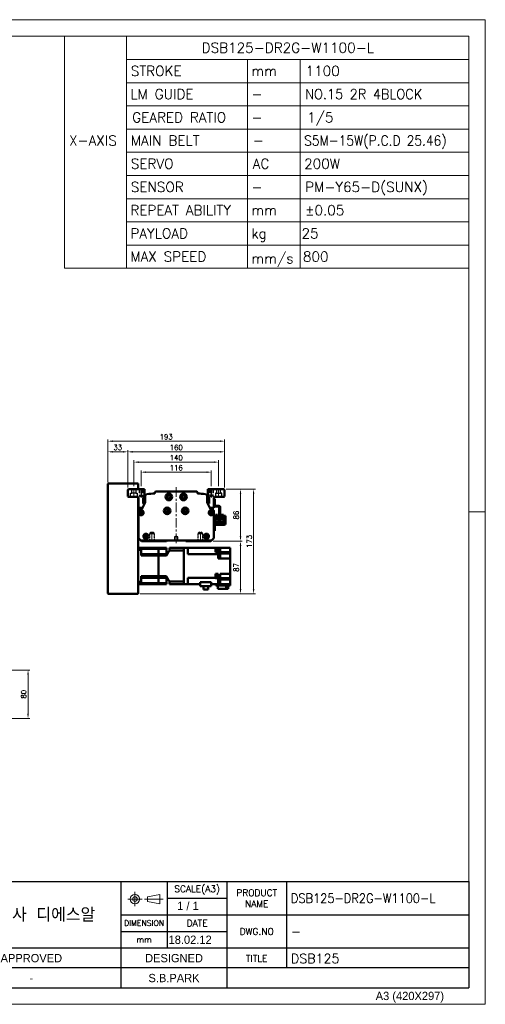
# Model space of a CAD drawing. Header units: millimetres. Extents: x 46891 to 50846, y 6223 to 10155.
# Tile 4 of 4: x 50077 to 50846, y 8529 to 10155. Entities that reach past the tile are written whole.
import ezdxf
from ezdxf.enums import TextEntityAlignment as Align

# ---------------------------------------------------------------- set-up
doc = ezdxf.new("R2010")
doc.units = ezdxf.units.MM
doc.header["$LTSCALE"] = 0.5
for name, pattern in [('CENTER', [50.8, 31.75, -6.35, 6.35, -6.35]), ('HIDDEN', [9.525, 6.35, -3.175]), ('HIDDENX2', [19.05, 12.7, -6.35])]:
    doc.linetypes.add(name, pattern=pattern)
doc.layers.get('0').update_dxf_attribs({"lineweight": 20})
for name, color, linetype, lineweight in [('1', 1, 'CENTER', 13), ('4', 4, 'Continuous', 13), ('외형선(ISO)', 7, 'Continuous', 50)]:
    doc.layers.add(name, color=color, linetype=linetype, lineweight=lineweight)
for name, color, linetype in [('2', 2, 'HIDDENX2'), ('3', 3, 'Continuous'), ('C', 1, 'CENTER')]:
    doc.layers.add(name, color=color, linetype=linetype)
doc.styles.add('ACISOGDT', font='amgdt.shx')
doc.styles.add('DSR TEXT', font='romans.shx', dxfattribs={"bigfont": 'whgtxt.shx'})
doc.styles.get("Standard").update_dxf_attribs({"font": 'romans.shx', "bigfont": 'whgtxt.shx'})
doc.dimstyles.new('DSR', dxfattribs={"dimscale": 2, "dimtxt": 3, "dimasz": 3, "dimexe": 0.5, "dimexo": 0.5, "dimgap": 0.5, "dimtad": 1, "dimdsep": 46, "dimtxsty": 'Standard', "dimcen": 2.5, "dimclrd": 4, "dimclre": 4, "dimclrt": 2, "dimadec": 0, "dimazin": 2, "dimtfac": 1, "dimtmove": 0, "dimatfit": 3, "dimfxl": 0, "dimlwd": -1, "dimlwe": -1, "dimarcsym": 0})

# ---------------------------------------------------------------- blocks, each defined once
blk = doc.blocks.new('A$C13F00394')
for p, q in [((109.11, 28.14), (105.34, 27.43)), ((105.34, 27.43), (105.34, 26.01)), ((109.11, 25.3), (109.11, 28.14)), ((-202.34, 25.67), (-191.42, 25.67)), ((-202.34, 25.3), (-191.42, 25.3)), ((105.34, 26.01), (109.11, 25.3))]:
    blk.add_line(p, q)
for radius in [1.42, 0.71]:
    blk.add_circle((101.56, 26.76), radius)
at = {"layer": '1'}
for p, q in [((103.69, 26.76), (99.44, 26.76)), ((101.56, 28.89), (101.56, 24.63)), ((104.41, 26.76), (110.04, 26.76))]:
    blk.add_line(p, q, dxfattribs=at)
at = {"layer": '3'}
for p, q in [((0, 32), (-207.68, 32)), ((0, 32), (202.32, 32)), ((0, 32), (0, 0)), ((43.43, 32), (43.43, 0)), ((97.32, 32), (97.32, 12)), ((111.32, 32), (111.32, 12)), ((129.32, 32), (129.32, 0)), ((147.32, 32), (147.32, 6)), ((202.32, 32), (202.32, 0)), ((0, 28), (25, 24)), ((43.43, 28), (0, 28)), ((25, 28), (25, 0)), ((34.7, 28), (34.7, 0)), ((111.32, 27), (129.32, 27)), ((43.43, 24), (0, 24)), ((97.32, 22), (202.32, 22)), ((43.43, 20), (0, 20)), ((43.43, 16), (0, 16)), ((97.32, 17), (129.32, 17)), ((0, 12), (129.32, 12)), ((97.32, 12), (97.32, 0)), ((129.32, 12), (202.32, 12)), ((43.43, 8), (0, 8)), ((97.32, 6), (43.43, 6)), ((129.32, 6), (97.32, 6)), ((202.32, 6), (129.32, 6)), ((43.43, 4), (0, 4)), ((0, 0), (202.32, 0))]:
    blk.add_line(p, q, dxfattribs=at)
at = {"color": 0, "style": 'DSR TEXT'}
for s, height, p in [('조립 치수 허용차', 2, (11.97, 29.02)), ('등급', 1.5, (20.77, 25.52)), ('정밀급', 1.5, (27.18, 25.37)), ('보통급', 1.3, (36.41, 25.38)), ('치수 구분', 1.5, (0.69, 24.78)), (' 0.5 초과 6 이하', 1.6, (0.56, 21.19)), (' 6 초과 30 이하', 1.6, (0.49, 17.19)), (' 30 초과 120 이하', 1.6, (0.49, 13.19)), (' 120 초과 315 이하', 1.6, (0.49, 9.19)), (' 315 초과 1000 이하', 1.6, (0.49, 5.19)), (' 1000 초과 2000 이하', 1.6, (0.49, 1.19))]:
    blk.add_text(s, height=height, dxfattribs=at).set_placement(p)
at = {"color": 7, "style": 'ACISOGDT'}
for s, p in [('APPROVED', (70.28, 8.93)), ('DESIGNED', (113.35, 8.93))]:
    blk.add_text(s, height=2.5, dxfattribs=at).set_placement(p, align=Align.MIDDLE_CENTER)
at = {"color": 7, "attachment_point": 5, "style": 'DSR TEXT'}
for s, insert, char_height in [('SCALE(A3)', (120.32, 29.5), 2), ('PRODUCT\\PNAME', (138.32, 27), 2), ('주식회사 디에스알', (70.37, 22), 4.2), ('DIMENSION', (104.32, 19.5), 1.7), ('DATE', (120.32, 19.5), 2), ('DWG.NO', (138.32, 17), 2), ('mm', (104.32, 14.5), 1.8), ('TITLE', (138.32, 8.83), 2)]:
    blk.add_mtext(s, dxfattribs=dict(at, insert=insert, char_height=char_height))
at = {"color": 0, "char_height": 1.6, "attachment_point": 5, "style": 'DSR TEXT'}
for s, insert in [('%%P0.05', (29.85, 22)), ('%%P0.1', (39.07, 22)), ('%%P0.1', (29.85, 18)), ('%%P0.2', (39.07, 18)), ('%%P0.15', (29.85, 14)), ('%%P0.3', (39.07, 14)), ('%%P0.2', (29.85, 10)), ('%%P0.5', (39.07, 10)), ('%%P0.3', (29.85, 6)), ('%%P0.8', (39.07, 6)), ('%%P0.5', (29.85, 2)), ('%%P1.2', (39.07, 2))]:
    blk.add_mtext(s, dxfattribs=dict(at, insert=insert))
at = {"layer": '4', "color": 0, "style": 'DSR TEXT'}
blk.add_text('NOTE', height=3, dxfattribs=at).set_placement((-202.39, 26.38))
blk = doc.blocks.new('A$C1C1952E1')
for p, q in [((293, 292), (293, 222)), ((311.67, 292), (311.67, 222)), ((311.67, 285), (415, 285)), ((348.18, 285), (348.18, 222)), ((364.13, 285), (364.13, 222)), ((311.67, 278), (415, 278)), ((311.67, 271), (415, 271)), ((311.67, 264), (415, 264)), ((311.67, 257), (415, 257)), ((311.67, 250), (415, 250)), ((311.67, 243), (415, 243)), ((311.67, 236), (415, 236)), ((311.67, 229), (415, 229)), ((293, 222), (415, 222))]:
    blk.add_line(p, q)
at = {"color": 1}
blk.add_lwpolyline([(0, 0), (420, 0), (420, 297), (0, 297)], close=True, dxfattribs=at)
at = {"color": 3}
blk.add_lwpolyline([(5, 5), (415, 5), (415, 292), (5, 292)], close=True, dxfattribs=at)
at = {"color": 7, "style": 'ACISOGDT'}
blk.add_text('A3 (420X297)', height=2.5, dxfattribs=at).set_placement((386.91, 1.28))
blk = doc.blocks.new('t8')
at = {"color": 2, "linetype": 'HIDDEN'}
for p, q in [((-4, 0), (-4, -12)), ((-3.4, -0.6), (-4, 0)), ((3.4, -0.6), (4, 0)), ((4, 0), (4, -12)), ((-4, -12), (4, -12)), ((-4, -12), (-3.4, -13)), ((-3.4, -0.6), (3.4, -0.6)), ((-3.4, -0.6), (-3.4, -14)), ((-3.4, -14), (3.4, -14)), ((-3.4, -14), (0, -16)), ((3.4, -14), (0, -16)), ((3.4, -0.6), (3.4, -14)), ((4, -12), (3.4, -13))]:
    blk.add_line(p, q, dxfattribs=at)
at = {"color": 1, "linetype": 'CENTER'}
blk.add_line((0, 1.4), (0, -17.1), dxfattribs=at)
blk = doc.blocks.new('*D108')
at = {"color": 1, "linetype": 'ByBlock'}
for p, q in [((50277.5, 9384.7), (50277.5, 9410.9)), ((50385.7, 9407.9), (50285.3, 9407.9)), ((50393.5, 9384.7), (50393.5, 9410.9))]:
    blk.add_line(p, q, dxfattribs=at)
at = {"color": 1}
for points in [[(50285.3, 9409.2), (50285.3, 9406.6), (50277.5, 9407.9)], [(50385.7, 9409.2), (50385.7, 9406.6), (50393.5, 9407.9)]]:
    blk.add_solid(points, dxfattribs=at)
at = {"layer": 'Defpoints', "color": 0}
for p in [(50277.5, 9407.9), (50277.5, 9381.1), (50393.5, 9381.1)]:
    blk.add_point(p, dxfattribs=at)
at = {"color": 3, "insert": (50335.5, 9415.1), "char_height": 8.4, "attachment_point": 5, "style": 'DSR TEXT'}
blk.add_mtext('116', dxfattribs=at)
blk = doc.blocks.new('*D109')
at = {"color": 1, "linetype": 'ByBlock'}
for p, q in [((50265.5, 9384.6), (50265.5, 9427.5)), ((50397.7, 9424.5), (50273.3, 9424.5)), ((50405.5, 9384.6), (50405.5, 9427.5))]:
    blk.add_line(p, q, dxfattribs=at)
at = {"color": 1}
for points in [[(50273.3, 9425.8), (50273.3, 9423.2), (50265.5, 9424.5)], [(50397.7, 9425.8), (50397.7, 9423.2), (50405.5, 9424.5)]]:
    blk.add_solid(points, dxfattribs=at)
at = {"layer": 'Defpoints', "color": 0}
for p in [(50265.5, 9424.5), (50265.5, 9381), (50405.5, 9381)]:
    blk.add_point(p, dxfattribs=at)
at = {"color": 3, "insert": (50335.5, 9431.7), "char_height": 8.4, "attachment_point": 5, "style": 'DSR TEXT'}
blk.add_mtext('140', dxfattribs=at)
blk = doc.blocks.new('*D110')
at = {"color": 1, "linetype": 'ByBlock'}
for p, q in [((50255.5, 9382.6), (50255.5, 9444.5)), ((50263.3, 9441.5), (50407.7, 9441.5)), ((50415.5, 9382.6), (50415.5, 9444.5))]:
    blk.add_line(p, q, dxfattribs=at)
at = {"color": 1}
for points in [[(50263.3, 9442.8), (50263.3, 9440.2), (50255.5, 9441.5)], [(50407.7, 9442.8), (50407.7, 9440.2), (50415.5, 9441.5)]]:
    blk.add_solid(points, dxfattribs=at)
at = {"layer": 'Defpoints', "color": 0}
for p in [(50415.5, 9441.5), (50255.5, 9379), (50415.5, 9379)]:
    blk.add_point(p, dxfattribs=at)
at = {"color": 3, "insert": (50335.5, 9448.7), "char_height": 8.4, "attachment_point": 5, "style": 'DSR TEXT'}
blk.add_mtext('160', dxfattribs=at)
blk = doc.blocks.new('*D111')
at = {"color": 1, "linetype": 'ByBlock'}
for p, q in [((50222.5, 9391.6), (50222.5, 9444.5)), ((50247.7, 9441.5), (50230.3, 9441.5)), ((50255.5, 9382.6), (50255.5, 9444.5))]:
    blk.add_line(p, q, dxfattribs=at)
at = {"color": 1}
for points in [[(50230.3, 9442.8), (50230.3, 9440.2), (50222.5, 9441.5)], [(50247.7, 9442.8), (50247.7, 9440.2), (50255.5, 9441.5)]]:
    blk.add_solid(points, dxfattribs=at)
at = {"layer": 'Defpoints', "color": 0}
for p in [(50222.5, 9441.5), (50222.5, 9388), (50255.5, 9379)]:
    blk.add_point(p, dxfattribs=at)
at = {"color": 3, "insert": (50239, 9448.7), "char_height": 8.4, "attachment_point": 5, "style": 'DSR TEXT'}
blk.add_mtext('33', dxfattribs=at)
blk = doc.blocks.new('*D112')
at = {"color": 1, "linetype": 'ByBlock'}
for p, q in [((50222.5, 9391.6), (50222.5, 9462.1)), ((50230.3, 9459.1), (50407.7, 9459.1)), ((50415.5, 9382.6), (50415.5, 9462.1))]:
    blk.add_line(p, q, dxfattribs=at)
at = {"color": 1}
for points in [[(50230.3, 9460.4), (50230.3, 9457.8), (50222.5, 9459.1)], [(50407.7, 9460.4), (50407.7, 9457.8), (50415.5, 9459.1)]]:
    blk.add_solid(points, dxfattribs=at)
at = {"layer": 'Defpoints', "color": 0}
for p in [(50415.5, 9459.1), (50222.5, 9388), (50415.5, 9379)]:
    blk.add_point(p, dxfattribs=at)
at = {"color": 3, "insert": (50319, 9466.3), "char_height": 8.4, "attachment_point": 5, "style": 'DSR TEXT'}
blk.add_mtext('193', dxfattribs=at)
blk = doc.blocks.new('*D113')
at = {"color": 1, "linetype": 'ByBlock'}
for p, q in [((50418.1, 9380), (50444.8, 9380)), ((50441.8, 9372.2), (50441.8, 9301.8)), ((50396.6, 9294), (50444.8, 9294))]:
    blk.add_line(p, q, dxfattribs=at)
at = {"color": 1}
for points in [[(50440.5, 9372.2), (50443.1, 9372.2), (50441.8, 9380)], [(50440.5, 9301.8), (50443.1, 9301.8), (50441.8, 9294)]]:
    blk.add_solid(points, dxfattribs=at)
at = {"layer": 'Defpoints', "color": 0}
for p in [(50414.5, 9380), (50393, 9294), (50441.8, 9294)]:
    blk.add_point(p, dxfattribs=at)
at = {"color": 3, "insert": (50434.6, 9337), "char_height": 8.4, "attachment_point": 5, "rotation": 90, "style": 'DSR TEXT'}
blk.add_mtext('86', dxfattribs=at)
blk = doc.blocks.new('*D114')
at = {"color": 1, "linetype": 'ByBlock'}
for p, q in [((50396.6, 9294), (50444.8, 9294)), ((50441.8, 9214.8), (50441.8, 9286.2)), ((50276.1, 9207), (50444.8, 9207))]:
    blk.add_line(p, q, dxfattribs=at)
at = {"color": 1}
for points in [[(50440.5, 9286.2), (50443.1, 9286.2), (50441.8, 9294)], [(50440.5, 9214.8), (50443.1, 9214.8), (50441.8, 9207)]]:
    blk.add_solid(points, dxfattribs=at)
at = {"layer": 'Defpoints', "color": 0}
for p in [(50393, 9294), (50441.8, 9294), (50272.5, 9207)]:
    blk.add_point(p, dxfattribs=at)
at = {"color": 3, "insert": (50434.6, 9250.5), "char_height": 8.4, "attachment_point": 5, "rotation": 90, "style": 'DSR TEXT'}
blk.add_mtext('87', dxfattribs=at)
blk = doc.blocks.new('*D115')
at = {"color": 1, "linetype": 'ByBlock'}
for p, q in [((50418.1, 9380), (50466.4, 9380)), ((50463.4, 9372.2), (50463.4, 9214.8)), ((50276.1, 9207), (50466.4, 9207))]:
    blk.add_line(p, q, dxfattribs=at)
at = {"color": 1}
for points in [[(50462.1, 9372.2), (50464.7, 9372.2), (50463.4, 9380)], [(50462.1, 9214.8), (50464.7, 9214.8), (50463.4, 9207)]]:
    blk.add_solid(points, dxfattribs=at)
at = {"layer": 'Defpoints', "color": 0}
for p in [(50414.5, 9380), (50272.5, 9207), (50463.4, 9207)]:
    blk.add_point(p, dxfattribs=at)
at = {"color": 3, "insert": (50456.2, 9293.5), "char_height": 8.4, "attachment_point": 5, "rotation": 90, "style": 'DSR TEXT'}
blk.add_mtext('173', dxfattribs=at)
blk = doc.blocks.new('*D126')
at = {"color": 1, "linetype": 'ByBlock'}
for p, q in [((50013.4, 9081.1), (50093.6, 9081.1)), ((50090.6, 9073.3), (50090.6, 9008.9)), ((50013.4, 9001.1), (50093.6, 9001.1))]:
    blk.add_line(p, q, dxfattribs=at)
at = {"color": 1}
for points in [[(50089.3, 9073.3), (50091.9, 9073.3), (50090.6, 9081.1)], [(50089.3, 9008.9), (50091.9, 9008.9), (50090.6, 9001.1)]]:
    blk.add_solid(points, dxfattribs=at)
at = {"layer": 'Defpoints', "color": 0}
for p in [(50009.8, 9081.1), (50009.8, 9001.1), (50090.6, 9001.1)]:
    blk.add_point(p, dxfattribs=at)
at = {"color": 3, "insert": (50083.4, 9041.1), "char_height": 8.4, "attachment_point": 5, "rotation": 90, "style": 'DSR TEXT'}
blk.add_mtext('80', dxfattribs=at)

msp = doc.modelspace()

# ---------------------------------------------------------------- linework, layer by layer
at = {"color": 1}
msp.add_line((50846.42332, 9342.12212), (50819.04532, 9342.12212), dxfattribs=at)
at = {"layer": '1'}
for p, q in [((50265.45374, 9380.96408), (50265.45374, 9365.96408)), ((50335.45374, 9382.96408), (50335.45374, 9289.96408)), ((50405.45374, 9380.96408), (50405.45374, 9365.96408))]:
    msp.add_line(p, q, dxfattribs=at)
at = {"layer": '2'}
for p, q in [((50260.20374, 9366.96408), (50260.20374, 9373.46408)), ((50260.20374, 9373.46408), (50262.15374, 9373.46408)), ((50262.15374, 9373.46408), (50262.15374, 9379.96408)), ((50268.75374, 9373.46408), (50262.15374, 9373.46408)), ((50268.75374, 9379.96408), (50268.75374, 9373.46408)), ((50268.75374, 9373.46408), (50270.70374, 9373.46408)), ((50270.70374, 9373.46408), (50270.70374, 9366.96408)), ((50274.45374, 9379.96408), (50274.45374, 9369.96408)), ((50274.95374, 9379.46408), (50274.45374, 9379.96408)), ((50274.45374, 9369.96408), (50280.45374, 9369.96408)), ((50274.45374, 9369.96408), (50274.95374, 9369.09805)), ((50274.95374, 9379.46408), (50274.95374, 9368.46408)), ((50274.95374, 9379.46408), (50279.95374, 9379.46408)), ((50274.95374, 9368.46408), (50277.45374, 9367.0207)), ((50274.95374, 9368.46408), (50279.95374, 9368.46408)), ((50279.95374, 9368.46408), (50277.45374, 9367.0207)), ((50279.95374, 9379.46408), (50280.45374, 9379.96408)), ((50279.95374, 9379.46408), (50279.95374, 9368.46408)), ((50280.45374, 9369.96408), (50279.95374, 9369.09805)), ((50280.45374, 9379.96408), (50280.45374, 9369.96408)), ((50390.45374, 9379.96408), (50390.45374, 9369.96408)), ((50390.95374, 9379.46408), (50390.45374, 9379.96408)), ((50396.45374, 9369.96408), (50390.45374, 9369.96408)), ((50390.45374, 9369.96408), (50390.95374, 9369.09805)), ((50390.95374, 9379.46408), (50390.95374, 9368.46408)), ((50395.95374, 9379.46408), (50390.95374, 9379.46408)), ((50395.95374, 9368.46408), (50390.95374, 9368.46408)), ((50390.95374, 9368.46408), (50393.45374, 9367.0207)), ((50395.95374, 9368.46408), (50393.45374, 9367.0207)), ((50395.95374, 9379.46408), (50396.45374, 9379.96408)), ((50395.95374, 9379.46408), (50395.95374, 9368.46408)), ((50396.45374, 9369.96408), (50395.95374, 9369.09805)), ((50396.45374, 9379.96408), (50396.45374, 9369.96408)), ((50402.15374, 9373.46408), (50400.20374, 9373.46408)), ((50400.20374, 9373.46408), (50400.20374, 9366.96408)), ((50402.15374, 9379.96408), (50402.15374, 9373.46408)), ((50402.15374, 9373.46408), (50408.75374, 9373.46408)), ((50408.75374, 9373.46408), (50408.75374, 9379.96408)), ((50410.70374, 9373.46408), (50408.75374, 9373.46408)), ((50410.70374, 9366.96408), (50410.70374, 9373.46408)), ((50335.45374, 9302.46623), (50332.95374, 9300.96408)), ((50337.95374, 9300.96408), (50335.45374, 9302.46623)), ((50332.95374, 9300.96408), (50332.95374, 9294.96408)), ((50337.95374, 9300.96408), (50332.95374, 9300.96408)), ((50332.95374, 9294.96408), (50337.95374, 9294.96408)), ((50337.95374, 9294.96408), (50337.95374, 9300.96408))]:
    msp.add_line(p, q, dxfattribs=at)
at = {"layer": '3'}
for p in [(50819.04532, 8731.59272), (49711.23583, 8556.37352)]:
    msp.add_line(p, (50819.04532, 8556.37352), dxfattribs=at)
at = {"layer": 'C'}
for p, q in [((50277.45374, 9381.11541), (50277.45374, 9366.13583)), ((50393.45374, 9381.11541), (50393.45374, 9366.13583))]:
    msp.add_line(p, q, dxfattribs=at)
at = {"layer": '외형선(ISO)'}
for p, q in [((50222.45374, 9207.96408), (50222.45374, 9387.96408)), ((50223.45374, 9388.96408), (50272.45374, 9388.96408)), ((50272.45374, 9387.96408), (50272.45374, 9388.96408)), ((50272.45374, 9379.96408), (50272.45374, 9387.96408)), ((50255.45374, 9378.96408), (50256.45374, 9379.96408)), ((50255.45374, 9367.96408), (50255.45374, 9378.96408)), ((50256.45374, 9366.96408), (50255.45374, 9367.96408)), ((50256.45374, 9379.96408), (50282.95374, 9379.96408)), ((50282.95374, 9379.96408), (50282.95374, 9368.49289)), ((50284.45374, 9360.06226), (50284.45374, 9368.62656)), ((50300.22633, 9373.17956), (50300.22633, 9373.96408)), ((50302.22633, 9375.96408), (50368.68115, 9375.96408)), ((50370.68115, 9373.96408), (50370.68115, 9373.17956)), ((50386.45374, 9368.62656), (50386.45374, 9360.06226)), ((50387.95374, 9368.49289), (50387.95374, 9379.96408)), ((50387.95374, 9379.96408), (50414.45374, 9379.96408)), ((50414.45374, 9379.96408), (50415.45374, 9378.96408)), ((50415.45374, 9367.96408), (50414.45374, 9366.96408)), ((50415.45374, 9378.96408), (50415.45374, 9367.96408)), ((50271.95374, 9366.96408), (50256.45374, 9366.96408)), ((50272.45374, 9207.96408), (50272.45374, 9366.83011)), ((50272.95374, 9364.96408), (50272.45374, 9364.96408)), ((50272.95374, 9359.46408), (50272.95374, 9365.96408)), ((50273.45374, 9358.96408), (50272.95374, 9359.46408)), ((50272.95374, 9358.46408), (50273.45374, 9358.96408)), ((50272.95374, 9357.46408), (50272.95374, 9358.46408)), ((50273.45374, 9356.96408), (50272.95374, 9357.46408)), ((50272.95374, 9356.46408), (50273.45374, 9356.96408)), ((50272.95374, 9355.46408), (50272.95374, 9356.46408)), ((50273.45374, 9354.96408), (50272.95374, 9355.46408)), ((50272.95374, 9354.46408), (50273.45374, 9354.96408)), ((50272.95374, 9349.96408), (50272.95374, 9354.46408)), ((50278.72186, 9346.54502), (50283.99353, 9357.96697)), ((50280.95374, 9364.49289), (50280.95374, 9356.46408)), ((50280.95374, 9361.96408), (50284.45374, 9361.96408)), ((50281.45374, 9355.96408), (50283.06912, 9355.96408)), ((50386.91394, 9357.96697), (50392.18561, 9346.54502)), ((50387.83835, 9355.96408), (50389.45374, 9355.96408)), ((50389.95374, 9356.46408), (50389.95374, 9364.49289)), ((50397.95374, 9359.46408), (50397.45374, 9358.96408)), ((50397.45374, 9358.96408), (50397.95374, 9358.46408)), ((50397.95374, 9357.46408), (50397.45374, 9356.96408)), ((50397.45374, 9356.96408), (50397.95374, 9356.46408)), ((50397.95374, 9355.46408), (50397.45374, 9354.96408)), ((50397.45374, 9354.96408), (50397.95374, 9354.46408)), ((50397.95374, 9365.96408), (50397.95374, 9359.46408)), ((50397.95374, 9363.96408), (50399.55374, 9363.96408)), ((50397.95374, 9358.46408), (50397.95374, 9359.46408)), ((50397.95374, 9358.46408), (50397.95374, 9357.46408)), ((50397.95374, 9356.46408), (50397.95374, 9357.46408)), ((50397.95374, 9356.46408), (50397.95374, 9355.46408)), ((50397.95374, 9354.46408), (50397.95374, 9355.46408)), ((50397.95374, 9354.46408), (50397.95374, 9349.96408)), ((50399.55374, 9352.56408), (50398.01413, 9352.56408)), ((50414.45374, 9366.96408), (50398.95374, 9366.96408)), ((50399.55374, 9363.96408), (50399.55374, 9352.56408)), ((50405.85374, 9352.56408), (50400.05374, 9352.56408)), ((50400.05374, 9350.96408), (50405.85374, 9350.96408)), ((50272.95374, 9300.20672), (50272.95374, 9342.96408)), ((50278.45374, 9348.96408), (50273.95374, 9348.96408)), ((50275.95374, 9345.96408), (50277.8139, 9345.96408)), ((50322.45374, 9345.39384), (50322.45374, 9342.53432)), ((50348.45374, 9345.39384), (50348.45374, 9342.53432)), ((50396.95374, 9348.96408), (50392.45374, 9348.96408)), ((50393.09357, 9345.96408), (50394.95374, 9345.96408)), ((50397.95374, 9342.96408), (50397.95374, 9300.20672)), ((50400.2537, 9337.4642), (50403.9537, 9337.46421)), ((50400.25373, 9325.0642), (50400.2537, 9337.4642)), ((50403.9537, 9337.46421), (50403.95372, 9328.06421)), ((50406.35374, 9350.46408), (50406.35374, 9330.96408)), ((50407.95374, 9330.96408), (50407.95374, 9350.46408)), ((50409.9537, 9337.46422), (50413.6537, 9337.46423)), ((50409.95372, 9328.06422), (50409.9537, 9337.46422)), ((50413.6537, 9337.46423), (50413.65373, 9325.06423)), ((50415.35369, 9335.96423), (50416.95369, 9335.96424)), ((50415.35369, 9335.96423), (50415.35369, 9332.96423)), ((50416.95369, 9332.96424), (50416.95369, 9335.96424)), ((50399.55372, 9320.4642), (50399.55373, 9313.9642)), ((50399.95371, 9322.5642), (50414.85371, 9322.56423)), ((50414.95372, 9320.96423), (50400.05372, 9320.9642)), ((50400.25373, 9325.0642), (50402.25373, 9325.06421)), ((50400.25373, 9325.0642), (50400.25373, 9322.5642)), ((50402.25373, 9325.06421), (50411.65373, 9325.06423)), ((50409.95372, 9329.06422), (50403.95372, 9329.06421)), ((50403.95372, 9328.76421), (50409.95372, 9328.76422)), ((50409.95372, 9328.06422), (50403.95372, 9328.06421)), ((50406.35374, 9330.96408), (50407.95374, 9330.96408)), ((50411.65373, 9325.06423), (50413.65373, 9325.06423)), ((50413.65373, 9322.56423), (50413.65373, 9325.06423)), ((50415.35371, 9323.06423), (50415.35369, 9332.96423)), ((50416.95369, 9332.96424), (50416.95371, 9322.96424)), ((50272.45374, 9317.96408), (50272.95374, 9317.96408)), ((50399.55374, 9310.9642), (50397.95374, 9310.9642)), ((50399.55374, 9310.9642), (50399.55373, 9313.9642)), ((50276.95374, 9294.96408), (50273.83242, 9298.0854)), ((50277.95374, 9293.96408), (50276.95374, 9294.96408)), ((50393.95374, 9294.96408), (50276.95374, 9294.96408)), ((50319.45374, 9293.96408), (50277.95374, 9293.96408)), ((50320.30729, 9294.81763), (50319.45374, 9293.96408)), ((50351.45374, 9293.96408), (50350.60018, 9294.81763)), ((50392.95374, 9293.96408), (50351.45374, 9293.96408)), ((50393.95374, 9294.96408), (50392.95374, 9293.96408)), ((50397.07506, 9298.0854), (50393.95374, 9294.96408)), ((50272.45374, 9282.96408), (50277.45374, 9282.96408)), ((50272.45374, 9279.42159), (50277.45374, 9279.42159)), ((50277.45374, 9282.96408), (50277.45374, 9279.42159)), ((50306.45374, 9282.96408), (50277.45374, 9282.96408)), ((50277.45374, 9281.25166), (50306.45374, 9281.25166)), ((50277.45374, 9270.0008), (50277.45374, 9279.42159)), ((50277.45374, 9272.71408), (50306.45374, 9272.71408)), ((50306.45374, 9270.0008), (50277.45374, 9270.0008)), ((50306.45374, 9281.25166), (50306.45374, 9282.96408)), ((50306.45374, 9282.96408), (50306.45374, 9281.25166)), ((50306.45374, 9282.96408), (50319.45374, 9282.96408)), ((50306.45374, 9277.71408), (50306.45374, 9281.25166)), ((50306.45374, 9277.71408), (50306.45374, 9281.25166)), ((50306.45374, 9281.25166), (50319.45374, 9281.25166)), ((50306.45374, 9272.71408), (50306.45374, 9277.71408)), ((50306.45374, 9272.71408), (50306.45374, 9277.71408)), ((50306.45374, 9270.0008), (50306.45374, 9272.71408)), ((50306.45374, 9272.71408), (50306.45374, 9270.0008)), ((50306.45374, 9272.71408), (50319.45374, 9272.71408)), ((50306.45374, 9235.92735), (50306.45374, 9270.0008)), ((50306.45374, 9235.92735), (50306.45374, 9270.0008)), ((50306.45374, 9270.0008), (50319.45374, 9270.0008)), ((50319.45374, 9282.96408), (50319.45374, 9281.25166)), ((50319.45374, 9272.71408), (50319.45374, 9281.25166)), ((50319.45374, 9272.71408), (50319.45374, 9270.0008)), ((50324.45374, 9282.96408), (50324.45374, 9278.65941)), ((50324.45374, 9282.96408), (50347.95374, 9282.96408)), ((50324.45374, 9278.65941), (50347.95374, 9278.65941)), ((50347.95374, 9282.96408), (50354.95374, 9282.96408)), ((50347.95374, 9282.96408), (50347.95374, 9282.95961)), ((50347.95374, 9282.95961), (50347.95374, 9278.66463)), ((50347.95374, 9278.66463), (50347.95374, 9278.65941)), ((50347.95374, 9227.26875), (50347.95374, 9278.65941)), ((50347.95374, 9278.46408), (50347.95374, 9227.46408)), ((50354.95374, 9278.46408), (50354.95374, 9282.96408)), ((50354.95374, 9282.96408), (50400.55374, 9282.96408)), ((50354.95374, 9272.52345), (50354.95374, 9278.46408)), ((50354.95374, 9272.52345), (50405.05374, 9272.52345)), ((50400.55374, 9282.999), (50400.55374, 9282.96408)), ((50400.55374, 9282.999), (50401.25374, 9282.999)), ((50400.55374, 9277.4041), (50400.55374, 9282.96408)), ((50400.55374, 9277.4041), (50400.55374, 9275.96408)), ((50400.55374, 9277.099), (50401.25374, 9277.099)), ((50400.55374, 9275.96408), (50405.05374, 9275.96408)), ((50401.25374, 9277.099), (50401.25374, 9282.999)), ((50405.05374, 9282.96408), (50401.25374, 9282.96408)), ((50401.25374, 9282.849), (50403.25374, 9282.849)), ((50401.25374, 9277.249), (50403.25374, 9277.249)), ((50403.25374, 9277.249), (50403.25374, 9282.849)), ((50405.05374, 9282.96408), (50408.05374, 9282.96408)), ((50405.05374, 9282.96408), (50405.05374, 9277.4041)), ((50405.05374, 9275.96408), (50405.05374, 9277.4041)), ((50405.05374, 9273.47216), (50424.55374, 9273.47216)), ((50405.05374, 9273.47216), (50405.05374, 9272.92275)), ((50405.05374, 9272.52345), (50405.05374, 9272.92275)), ((50405.05374, 9272.52345), (50405.05374, 9265.46408)), ((50405.05374, 9272.26004), (50405.55374, 9272.26004)), ((50405.55374, 9266.26004), (50405.55374, 9272.26004)), ((50405.55374, 9272.21004), (50406.25374, 9272.21004)), ((50406.25374, 9266.31004), (50406.25374, 9272.21004)), ((50406.25374, 9272.06004), (50408.25374, 9272.06004)), ((50424.55374, 9282.96408), (50408.05374, 9282.96408)), ((50408.05374, 9277.4041), (50408.05374, 9282.96408)), ((50408.05374, 9277.4041), (50408.05374, 9275.96408)), ((50408.05374, 9275.96408), (50424.55374, 9275.96408)), ((50408.25374, 9266.46004), (50408.25374, 9272.06004)), ((50424.55374, 9279.46408), (50424.55374, 9282.96408)), ((50424.55374, 9279.46408), (50424.55374, 9275.96408)), ((50424.55374, 9275.96408), (50424.55374, 9273.47216)), ((50424.55374, 9268.96408), (50424.55374, 9273.47216)), ((50405.05374, 9266.26004), (50405.55374, 9266.26004)), ((50405.05374, 9265.46408), (50424.55374, 9265.46408)), ((50405.55374, 9266.31004), (50406.25374, 9266.31004)), ((50406.25374, 9266.46004), (50408.25374, 9266.46004)), ((50424.55374, 9268.96408), (50424.55374, 9265.46408)), ((50424.55374, 9240.16408), (50424.55374, 9265.46408)), ((50400.55374, 9240.16408), (50405.05374, 9240.16408)), ((50400.55374, 9236.75386), (50400.55374, 9240.16408)), ((50400.55374, 9239.25133), (50401.25374, 9239.25133)), ((50401.25374, 9233.35133), (50401.25374, 9239.25133)), ((50401.25374, 9239.10133), (50403.25374, 9239.10133)), ((50403.25374, 9233.50133), (50403.25374, 9239.10133)), ((50405.05374, 9240.16408), (50405.05374, 9233.40471)), ((50424.55374, 9240.16408), (50408.05374, 9240.16408)), ((50408.05374, 9233.40471), (50408.05374, 9240.16408)), ((50424.55374, 9240.16408), (50424.55374, 9236.66408)), ((50272.45374, 9226.50657), (50277.45374, 9226.50657)), ((50272.45374, 9222.96408), (50277.45374, 9222.96408)), ((50277.45374, 9226.50657), (50277.45374, 9235.92735)), ((50306.45374, 9235.92735), (50277.45374, 9235.92735)), ((50277.45374, 9233.21408), (50306.45374, 9233.21408)), ((50277.45374, 9226.50657), (50277.45374, 9222.96408)), ((50277.45374, 9224.67649), (50306.45374, 9224.67649)), ((50306.45374, 9222.96408), (50277.45374, 9222.96408)), ((50306.45374, 9233.21408), (50306.45374, 9235.92735)), ((50306.45374, 9235.92735), (50306.45374, 9233.21408)), ((50306.45374, 9235.92735), (50319.45374, 9235.92735)), ((50306.45374, 9228.21408), (50306.45374, 9233.21408)), ((50306.45374, 9228.21408), (50306.45374, 9233.21408)), ((50306.45374, 9233.21408), (50319.45374, 9233.21408)), ((50306.45374, 9224.67649), (50306.45374, 9228.21408)), ((50306.45374, 9224.67649), (50306.45374, 9228.21408)), ((50306.45374, 9222.96408), (50306.45374, 9224.67649)), ((50306.45374, 9224.67649), (50306.45374, 9222.96408)), ((50306.45374, 9224.67649), (50319.45374, 9224.67649)), ((50306.45374, 9222.96408), (50319.45374, 9222.96408)), ((50319.45374, 9235.92735), (50319.45374, 9233.21408)), ((50319.45374, 9233.21408), (50319.45374, 9224.67649)), ((50319.45374, 9224.67649), (50319.45374, 9222.96408)), ((50324.45374, 9227.26875), (50324.45374, 9222.96408)), ((50324.45374, 9227.26875), (50347.95374, 9227.26875)), ((50324.45374, 9222.96408), (50347.95374, 9222.96408)), ((50347.95374, 9227.26875), (50347.95374, 9227.26353)), ((50347.95374, 9227.26353), (50347.95374, 9222.96855)), ((50347.95374, 9222.96855), (50347.95374, 9222.96408)), ((50354.95374, 9222.96408), (50347.95374, 9222.96408)), ((50354.95374, 9233.40471), (50400.55374, 9233.40471)), ((50354.95374, 9233.40471), (50354.95374, 9227.46408)), ((50354.95374, 9222.96408), (50354.95374, 9227.46408)), ((50354.95374, 9222.96408), (50374.85374, 9222.96408)), ((50393.20374, 9226.17541), (50374.85374, 9226.17541)), ((50374.85374, 9226.17541), (50374.85374, 9219.56408)), ((50393.20374, 9219.56408), (50393.20374, 9226.17541)), ((50405.05374, 9222.96408), (50393.20374, 9222.96408)), ((50400.55374, 9236.75386), (50400.55374, 9235.84879)), ((50400.55374, 9233.40471), (50400.55374, 9235.84879)), ((50400.55374, 9233.0054), (50400.55374, 9233.40471)), ((50400.55374, 9233.35133), (50401.25374, 9233.35133)), ((50400.55374, 9233.0054), (50400.55374, 9232.68546)), ((50405.05374, 9232.68546), (50400.55374, 9232.68546)), ((50400.55374, 9222.96408), (50400.55374, 9222.92916)), ((50400.55374, 9222.92916), (50401.05374, 9222.92916)), ((50401.05374, 9222.96408), (50401.05374, 9220.96408)), ((50424.55374, 9220.96408), (50401.05374, 9220.96408)), ((50401.25374, 9233.50133), (50403.25374, 9233.50133)), ((50404.35379, 9215.46408), (50404.35379, 9220.96408)), ((50408.05374, 9233.40471), (50405.05374, 9233.40471)), ((50405.05374, 9233.40471), (50405.05374, 9233.0054)), ((50405.05374, 9232.68546), (50405.05374, 9233.0054)), ((50424.55374, 9230.46408), (50405.05374, 9230.46408)), ((50405.05374, 9230.46408), (50405.05374, 9228.52406)), ((50405.05374, 9229.47537), (50405.55374, 9229.47537)), ((50405.05374, 9222.96408), (50405.05374, 9228.52406)), ((50405.05374, 9223.47537), (50405.55374, 9223.47537)), ((50424.55374, 9222.96408), (50405.05374, 9222.96408)), ((50405.55374, 9223.47537), (50405.55374, 9229.47537)), ((50405.55374, 9229.42537), (50406.25374, 9229.42537)), ((50405.55374, 9223.52537), (50406.25374, 9223.52537)), ((50406.25374, 9223.52537), (50406.25374, 9229.42537)), ((50406.25374, 9229.27537), (50408.25374, 9229.27537)), ((50406.25374, 9223.67537), (50408.25374, 9223.67537)), ((50408.05374, 9233.0054), (50408.05374, 9233.40471)), ((50408.05374, 9233.0054), (50408.05374, 9232.68546)), ((50424.55374, 9232.68546), (50408.05374, 9232.68546)), ((50408.25374, 9223.67537), (50408.25374, 9229.27537)), ((50418.18143, 9215.46408), (50418.18143, 9220.96408)), ((50421.15368, 9215.46408), (50421.15368, 9220.96408)), ((50424.55374, 9232.68546), (50424.55374, 9236.66408)), ((50424.55374, 9232.68546), (50424.55374, 9230.46408)), ((50424.55374, 9230.46408), (50424.55374, 9226.96408)), ((50424.55374, 9222.96408), (50424.55374, 9226.96408)), ((50424.55374, 9220.96408), (50424.55374, 9222.96408)), ((50272.45374, 9206.96408), (50223.45374, 9206.96408)), ((50272.45374, 9206.96408), (50272.45374, 9207.96408)), ((50374.85374, 9219.56408), (50393.20374, 9219.56408)), ((50380.62874, 9214.16408), (50380.62874, 9219.56408)), ((50388.07874, 9214.16408), (50380.62874, 9214.16408)), ((50388.07874, 9214.16408), (50388.07874, 9219.56408)), ((50418.18143, 9215.46408), (50404.35379, 9215.46408)), ((50421.15368, 9215.46408), (50418.18143, 9215.46408))]:
    msp.add_line(p, q, dxfattribs=at)
for centre, radius in [((50323.45374, 9366.96408), 5.5), ((50323.45374, 9366.96408), 3.3), ((50323.45374, 9366.96408), 2.4585), ((50347.45374, 9366.96408), 5.5), ((50347.45374, 9366.96408), 3.3), ((50347.45374, 9366.96408), 2.4585), ((50277.45374, 9340.96408), 4.25), ((50277.45374, 9340.96408), 2.25), ((50320.45374, 9343.96408), 5.5), ((50320.45374, 9343.96408), 3.3), ((50320.45374, 9343.96408), 2.4585), ((50350.45374, 9343.96408), 5.5), ((50350.45374, 9343.96408), 3.3), ((50350.45374, 9343.96408), 2.4585), ((50393.45374, 9340.96408), 4.25), ((50393.45374, 9340.96408), 2.25), ((50285.45374, 9301.96408), 4.25), ((50285.45374, 9301.96408), 2.25), ((50385.45374, 9301.96408), 4.25), ((50385.45374, 9301.96408), 2.25)]:
    msp.add_circle(centre, radius, dxfattribs=at)
for centre, radius, start, end in [((50223.45374, 9387.96408), 1, 90, 180), ((50285.95374, 9364.49289), 5, 126.86989765, 180), ((50287.45374, 9368.62656), 3, 95.57599889, 180), ((50335.45374, 8876.96408), 497, 94.11817749, 95.57599889), ((50299.72633, 9373.17956), 0.5, 274.11817763, 0), ((50302.22633, 9373.96408), 2, 90.00000001, 180), ((50368.68115, 9373.96408), 2, 0, 90.00000001), ((50371.18115, 9373.17956), 0.5, 180, 265.88182253), ((50335.45374, 8876.96408), 497, 84.42400113, 85.88182253), ((50383.45374, 9368.62656), 3, 0, 84.42400114), ((50384.95374, 9364.49289), 5, 0, 53.13010235), ((50271.95374, 9365.96408), 1, 0, 90), ((50281.45374, 9356.46408), 0.5, 180, 270), ((50279.45374, 9360.06226), 5, 335.22485944, 0), ((50391.45374, 9360.06226), 5, 180, 204.77514058), ((50389.45374, 9356.46408), 0.5, 270, 0), ((50398.95374, 9365.96408), 1, 90, 180), ((50400.05374, 9353.06408), 2.1, 180, 193.774147), ((50400.05374, 9353.06408), 2.1, 193.774147, 270), ((50400.05374, 9353.06408), 0.5, 180, 270), ((50405.85374, 9350.46408), 2.1, 0, 90), ((50405.85374, 9350.46408), 0.5, 0, 90), ((50273.95374, 9349.96408), 1, 180, 270), ((50275.95374, 9342.96408), 3, 90.00000001, 180), ((50277.45374, 9340.96408), 1.621, 36.950847, 323.04915397), ((50277.45374, 9340.96408), 1.5, 48.18968484, 311.8103164), ((50277.8139, 9346.96408), 1, 270.00000001, 335.22485944), ((50278.45374, 9345.96408), 3, 65.22491108, 90), ((50278.85374, 9342.52933), 0.6, 259.96251962, 324.85511582), ((50277.45374, 9340.96408), 1.621, 323.04915084, 36.95084491), ((50278.85374, 9339.39883), 0.6, 35.14488278, 100.03748085), ((50392.45374, 9345.96408), 3, 90, 114.775192), ((50392.05374, 9342.52933), 0.6, 215.14488717, 280.03748127), ((50392.05374, 9339.39883), 0.6, 79.96251962, 144.85511372), ((50393.45374, 9340.96408), 1.621, 216.950847, 143.04915388), ((50393.09357, 9346.96408), 1, 204.77514058, 270.00000001), ((50393.45374, 9340.96408), 1.5, 228.18968484, 131.8103164), ((50394.95374, 9342.96408), 3, 0, 90.00000001), ((50396.95374, 9349.96408), 1, 270, 0), ((50399.95372, 9320.5642), 2, 90.00011094, 179.75458606), ((50400.05372, 9320.4642), 0.5, 90.00011094, 180.00011094), ((50414.85371, 9323.06423), 0.5, 270.00011094, 0.00011094), ((50414.95371, 9322.96423), 2, 270.00011094, 0.00011094), ((50285.45374, 9301.96408), 1.621, 129.96149723, 50.03850277), ((50285.45374, 9301.96408), 1.6, 134.4153086, 45.5846914), ((50283.98404, 9303.46408), 0.5, 328.99692459, 55.46536904), ((50286.92343, 9303.46408), 0.5, 124.5346268, 211.00307541), ((50385.45374, 9301.96408), 1.621, 129.96149723, 50.03850277), ((50385.45374, 9301.96408), 1.6, 134.4153086, 45.5846914), ((50383.98404, 9303.46408), 0.5, 328.99692458, 55.46537103), ((50386.92343, 9303.46408), 0.5, 124.53462481, 211.00307541), ((50275.95374, 9300.20672), 3, 180, 225.00000001), ((50320.66084, 9294.46408), 0.5, 90, 135), ((50350.24663, 9294.46408), 0.5, 45, 90), ((50394.95374, 9300.20672), 3, 315.00000001, 0), ((50223.45374, 9207.96408), 1, 180, 270)]:
    msp.add_arc(centre, radius, start, end, dxfattribs=at)
for points, knots in [([(50278.74916, 9341.93851), (50278.70352, 9341.94659), (50278.65554, 9341.96076), (50278.55257, 9342.00667), (50278.49855, 9342.04203), (50278.45374, 9342.08211)], [0.047260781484, 0.047260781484, 0.047260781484, 0.047260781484, 0.061885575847, 0.061885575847, 0.079922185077, 0.079922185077, 0.079922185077, 0.079922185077]), ([(50278.45374, 9339.84604), (50278.49855, 9339.88613), (50278.55257, 9339.92149), (50278.65554, 9339.9674), (50278.70352, 9339.98157), (50278.74916, 9339.98965)], [0.079922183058, 0.079922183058, 0.079922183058, 0.079922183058, 0.097958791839, 0.097958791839, 0.11258358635, 0.11258358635, 0.11258358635, 0.11258358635]), ([(50392.45374, 9342.08211), (50392.40892, 9342.04203), (50392.3549, 9342.00667), (50392.25193, 9341.96076), (50392.20395, 9341.94659), (50392.15831, 9341.93851)], [0.079922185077, 0.079922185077, 0.079922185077, 0.079922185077, 0.097958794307, 0.097958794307, 0.112583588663, 0.112583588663, 0.112583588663, 0.112583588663]), ([(50392.15831, 9339.98965), (50392.20395, 9339.98157), (50392.25193, 9339.9674), (50392.3549, 9339.92149), (50392.40892, 9339.88613), (50392.45374, 9339.84604)], [0.047260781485, 0.047260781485, 0.047260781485, 0.047260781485, 0.061885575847, 0.061885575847, 0.079922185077, 0.079922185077, 0.079922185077, 0.079922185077])]:
    msp.add_open_spline(points, degree=3, knots=knots, dxfattribs=at)
for points in [[(50284.41261, 9303.20654), (50284.39052, 9303.16978), (50284.36338, 9303.13575), (50284.33397, 9303.10694)], [(50286.5735, 9303.10694), (50286.54409, 9303.13575), (50286.51695, 9303.16978), (50286.49486, 9303.20654)], [(50384.41261, 9303.20654), (50384.39052, 9303.16978), (50384.36338, 9303.13575), (50384.33397, 9303.10694)], [(50386.5735, 9303.10694), (50386.54409, 9303.13575), (50386.51695, 9303.16978), (50386.49486, 9303.20654)]]:
    msp.add_open_spline(points, degree=3, dxfattribs=at)
for points, weights in [([(50319.45374, 9270.0008), (50321.44717, 9274.03759), (50324.45374, 9278.65941)], [1.45736434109, 1.41367336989, 1.35251798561]), ([(50324.45374, 9227.26875), (50321.44717, 9231.89057), (50319.45374, 9235.92735)], [1.35251798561, 1.41367336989, 1.45736434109])]:
    msp.add_rational_spline(points, weights, degree=2, dxfattribs=at)

# ---------------------------------------------------------------- block references
at = {"xscale": 5.4756, "yscale": 5.4756, "zscale": 5.4756}
for name, p in [('A$C1C1952E1', (48546.67132, 8528.99552)), ('A$C13F00394', (49711.23583, 8556.37352))]:
    msp.add_blockref(name, p, dxfattribs=at)
at = {"rotation": 180}
msp.add_blockref('t8', (50295.45374, 9293.96408), dxfattribs=at)
at = {"xscale": -1, "rotation": 180}
msp.add_blockref('t8', (50375.45374, 9293.96408), dxfattribs=at)

# ---------------------------------------------------------------- texts
at = {"color": 3, "style": 'DSR TEXT'}
for s, height, p in [('DSB125-DR2G-W1100-L', 16.4560032, (50377.55346, 10100.7076)), ('STROKE', 16.456003, (50260.49248, 10062.3784)), ('LM GUIDE', 16.456003, (50259.70886, 10024.0492)), ('X-AXIS', 16.456003, (50158.40166, 9947.3908)), ('MAIN BELT', 16.456003, (50260.49248, 9947.3908)), ('SERVO', 16.456003, (50260.49248, 9909.0616)), ('SENSOR', 16.456003, (50260.49248, 9870.7324)), ('REPEAT ABILITY', 16.4560032, (50259.70886, 9832.4032)), ('PAYLOAD', 16.456003, (50259.70886, 9794.074)), ('MAX SPEED', 16.456003, (50259.70886, 9755.7448))]:
    msp.add_text(s, height=height, dxfattribs=at).set_placement(p)
at = {"color": 7, "style": 'DSR TEXT'}
for s, height, p in [('mm', 16.456003, (50459.6365, 10062.3784)), ('1100', 16.456003, (50549.33388, 10062.3784)), ('-', 16.456, (50459.6365, 10024.0492)), ('-', 16.456, (50459.6365, 9985.72)), ('-', 16.456, (50461.98736, 9947.3908)), ('AC', 16.456003, (50461.98736, 9909.0616)), ('200W', 16.456003, (50546.98302, 9909.0616)), ('PM-Y65-D(SUNX)', 16.4560032, (50548.55026, 9870.7324)), ('-', 16.456, (50459.6365, 9870.7324)), ('mm', 16.456003, (50459.6365, 9832.4032)), ('±0.05', 16.456003, (50548.55026, 9832.4032)), ('kg', 16.456003, (50459.6365, 9794.074)), ('25', 16.456003, (50542.62132, 9794.074)), ('mm/s', 16.456003, (50459.6365, 9752.61032)), ('800', 16.456003, (50544.97218, 9755.7448))]:
    msp.add_text(s, height=height, dxfattribs=at).set_placement(p)
for s, width, p in [('NO.15 2R 4BLOCK', 0.95, (50548.55026, 10024.0492)), ('S5M-15W(P.C.D 25.46)', 0.9, (50546.98302, 9947.3908))]:
    msp.add_text(s, height=16.4560032, dxfattribs=dict(at, width=width)).set_placement(p)
at = {"color": 2, "style": 'DSR TEXT', "width": 0.9}
msp.add_text('DSB125-DR2G-W1100-L', height=15.33168, dxfattribs=at).set_placement((50525.06344, 8696.44843))
at = {"color": 2}
for s, height, style, p in [('1 / 1', 13.689, 'ACISOGDT', (50337.12733, 8684.659)), ('18.02.12', 13.689, 'ACISOGDT', (50322.90155, 8628.78576)), ('-', 15.33168, 'DSR TEXT', (50525.06344, 8641.69243)), ('DSB125', 15.33168, 'DSR TEXT', (50525.06344, 8596.93115))]:
    msp.add_text(s, height=height, dxfattribs=dict(at, style=style)).set_placement(p)
at = {"color": 2, "style": 'ACISOGDT'}
for s, p in [('-', (50096.07712, 8572.39072)), ('S.B.PARK', (50331.87461, 8572.39072))]:
    msp.add_text(s, height=13.689, dxfattribs=at).set_placement(p, align=Align.MIDDLE_CENTER)
at = {"color": 3, "insert": (50262.84334, 10002.176), "char_height": 16.4560032, "attachment_point": 1, "style": 'DSR TEXT'}
msp.add_mtext('GEARED RATIO', dxfattribs=at)
at = {"color": 7, "insert": (50551.68474, 10002.176), "char_height": 16.456003, "attachment_point": 1, "style": 'DSR TEXT'}
msp.add_mtext('1/5', dxfattribs=at)

# ---------------------------------------------------------------- dimensions: what is measured, and where the dimension line sits
for base, p1, p2, angle, picture, middle in [((50415.45374, 9459.06317), (50222.45374, 9387.96408), (50415.45374, 9378.96408), 180, '*D112', (50318.95374, 9466.26317)), ((50222.45374, 9441.46812), (50255.45374, 9378.96408), (50222.45374, 9387.96408), 180, '*D111', (50238.95374, 9448.66812)), ((50415.45374, 9441.46812), (50255.45374, 9378.96408), (50415.45374, 9378.96408), 180, '*D110', (50335.45374, 9448.66812)), ((50265.45374, 9424.49497), (50405.45374, 9380.96408), (50265.45374, 9380.96408), 180, '*D109', (50335.45374, 9431.69497)), ((50277.45374, 9407.91493), (50393.45374, 9381.11541), (50277.45374, 9381.11541), 180, '*D108', (50335.45374, 9415.11493)), ((50463.38411, 9206.96408), (50414.45374, 9379.96408), (50272.45374, 9206.96408), 90, '*D115', (50456.18411, 9293.46408)), ((50441.8188, 9293.96408), (50414.45374, 9379.96408), (50392.95374, 9293.96408), 90, '*D113', (50434.6188, 9336.96408)), ((50441.8188, 9293.96408), (50272.45374, 9206.96408), (50392.95374, 9293.96408), 90, '*D114', (50434.6188, 9250.46408)), ((50090.57177, 9001.09491), (50009.78021, 9081.09491), (50009.78021, 9001.09491), 270, '*D126', (50083.37177, 9041.09491))]:
    dim = msp.add_linear_dim(base=base, p1=p1, p2=p2, angle=angle, dimstyle='DSR', override={"dimscale": 3, "dimtxt": 2.8, "dimasz": 2.600136, "dimexe": 1, "dimexo": 1.2, "dimgap": 1, "dimdec": 4, "dimtxsty": 'DSR TEXT', "dimclrd": 1, "dimclre": 1, "dimclrt": 3, "dimtdec": 4, "dimtix": 1})
    dim.commit()
    dim.dimension.update_dxf_attribs({"geometry": picture, "text_midpoint": middle})

doc.saveas('drawing.dxf')
